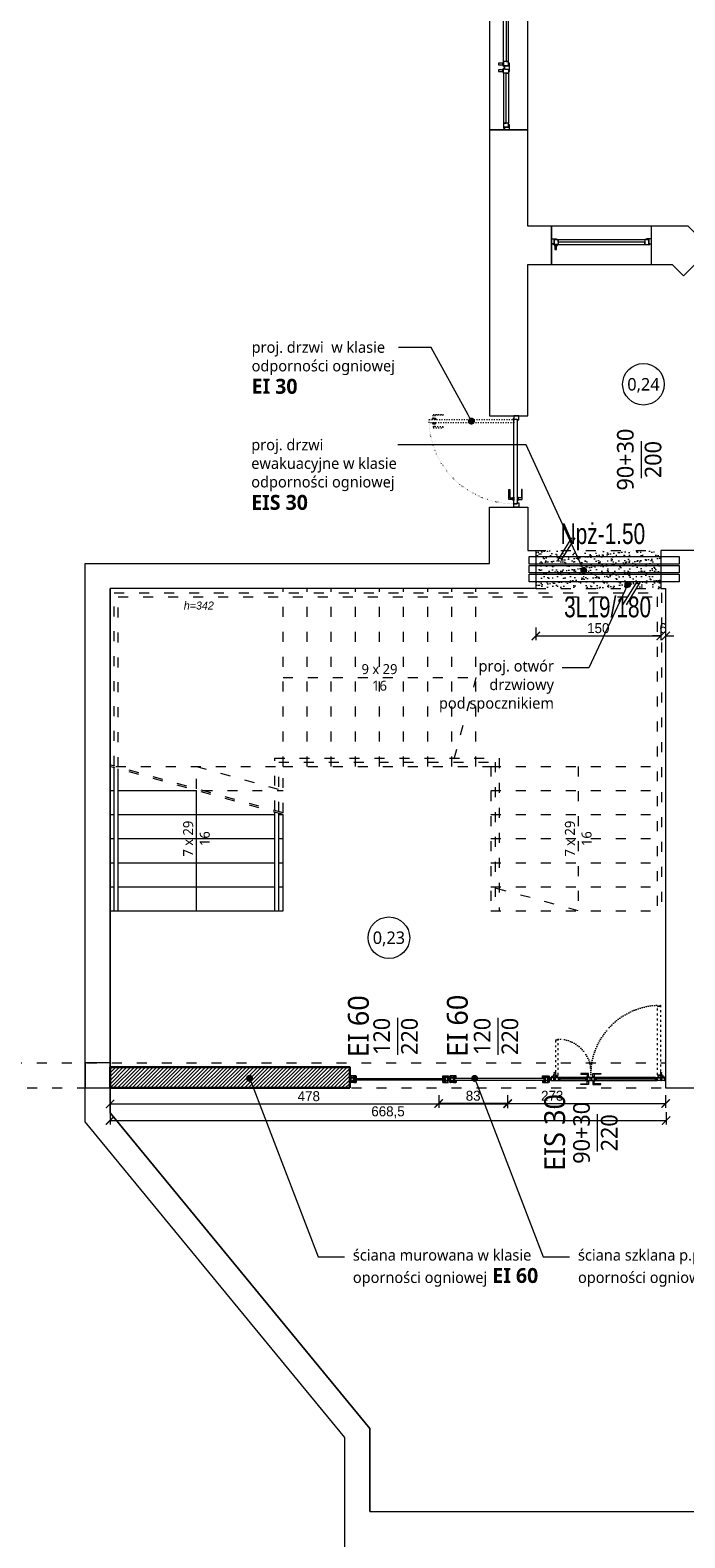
# Model space of a CAD drawing. Header units: millimetres. Extents: x -221 to 149158, y -114258 to 0.
# Tile 32 of 219: x 81674 to 82461, y -65483 to -63668. Entities that reach past the tile are written whole.
import ezdxf
from ezdxf import colors
from ezdxf.entities.mleader import LeaderData, LeaderLine
from ezdxf.enums import TextEntityAlignment as Align
from ezdxf.math import Vec2, Vec3

# ---------------------------------------------------------------- set-up
doc = ezdxf.new("R2010")
doc.units = ezdxf.units.MM
doc.linetypes.add('ACAD_ISO03W100', pattern=[30, 12, -18])
doc.linetypes.add('ACAD_ISO07W100', pattern=[3, 0, -3])
doc.layers.get('0').update_dxf_attribs({"lineweight": 0})
for name, color, linetype, lineweight in [('0.3', 3, 'Continuous', 30), ('A-stolarka.ART', 250, 'Continuous', 5), ('OPIS', 4, 'Continuous', 9), ('opis..KF', 250, 'Continuous', 15), ('stolarka_arch', 250, 'Continuous', 5), ('wymiar..KF', 12, 'Continuous', 5), ('zmiany..KF', 240, 'Continuous', 9), ('ściana pro..KF', 222, 'Continuous', 30), ('ściany ist..KF', 61, 'Continuous', 5)]:
    doc.layers.add(name, color=color, linetype=linetype, lineweight=lineweight)
doc.layers.add('A-przekrycieram.ART', color=7, linetype='Continuous', lineweight=0, true_color=0xffffff)
doc.layers.add('wypełnienie 2', color=7, linetype='Continuous', lineweight=0, true_color=0x363636)
doc.styles.add('ARCH', font='segoeuil.ttf')
doc.styles.add('kamil', font='GOTHIC.TTF')
doc.styles.add('tekst', font='MTCORSVA.TTF', dxfattribs={"width": 0.75})
doc.dimstyles.new('100..KF', dxfattribs={"dimtxt": 12, "dimasz": 10, "dimexe": 5, "dimexo": 5, "dimgap": 3, "dimtad": 1, "dimdec": 1, "dimrnd": 0.5, "dimtxsty": 'kamil', "dimblk": 'ARCHTICK', "dimcen": 0, "dimclrd": 256, "dimclre": 256, "dimclrt": 256, "dimadec": 0, "dimazin": 0, "dimtfac": 1, "dimtdec": 1, "dimtofl": 0, "dimtmove": 0, "dimatfit": 3, "dimfxl": 10, "dimfxlon": 1, "dimlwd": 0, "dimlwe": 0, "dimarcsym": 0})

# ---------------------------------------------------------------- blocks, each defined once
blk = doc.blocks.new('*U1048')
at = {"layer": 'stolarka_arch', "lineweight": 0}
blk.add_lwpolyline([(0, 0), (150, 0), (150, -46), (0, -46)], close=True, dxfattribs=at)
at = {"layer": 'stolarka_arch'}
for points in [[(0, -22), (6, -22), (6, -23), (3, -23), (3, -28), (0, -28)], [(3, -23), (8, -23), (8, -29), (2, -29), (2, -28), (3, -28)], [(8, -26), (68, -26), (68, -23), (8, -23)], [(8, -26), (68, -26), (68, -29), (8, -29)], [(73, -23), (68, -23), (68, -29), (74, -29), (74, -28), (73, -28)], [(73, -30), (69, -30), (69, -29), (73, -29)], [(70, -22), (80, -22), (80, -23), (77, -23), (77, -28), (73, -28), (73, -23), (70, -23)], [(72, -35), (70, -35), (70, -30), (72, -30)], [(77, -23), (82, -23), (82, -29), (76, -29), (76, -28), (77, -28)], [(81, -30), (77, -30), (77, -29), (81, -29)], [(80, -35), (78, -35), (78, -30), (80, -30)], [(142, -26), (82, -26), (82, -23), (142, -23)], [(142, -26), (82, -26), (82, -29), (142, -29)], [(147, -23), (142, -23), (142, -29), (148, -29), (148, -28), (147, -28)], [(150, -22), (144, -22), (144, -23), (147, -23), (147, -28), (150, -28)]]:
    blk.add_lwpolyline(points, close=True, dxfattribs=at)
blk = doc.blocks.new('*U650')
at = {"layer": 'stolarka_arch', "linetype": 'ACAD_ISO03W100', "lineweight": 0, "ltscale": 0.1}
for points in [[(3.5, 97), (-1.5, 97), (-1.5, 85), (-0.5, 85), (-0.5, 95), (3.5, 95)], [(3.5, 98), (3.5, 94), (4.5, 94), (4.5, 98)], [(4.5, 102), (4.5, 0), (8.5, 0), (8.5, 102)], [(9.5, 98), (9.5, 94), (8.5, 94), (8.5, 98)], [(9.5, 97), (14.5, 97), (14.5, 85), (13.5, 85), (13.5, 95), (9.5, 95)]]:
    blk.add_lwpolyline(points, close=True, dxfattribs=at)
at = {"layer": 'stolarka_arch'}
for points in [[(5, -4), (5, -6), (0, -6), (0, 0), (4, 0), (4, -4), (5, -4)], [(106, 0), (4, 0), (4, -4), (106, -4)], [(101, 1), (101, 6), (89, 6), (89, 5), (99, 5), (99, 1)], [(102, 1), (98, 1), (98, 0), (102, 0)], [(105, -4), (105, -6), (110, -6), (110, 0), (106, 0), (106, -4), (105, -4)], [(101, -5), (101, -10), (89, -10), (89, -9), (99, -9), (99, -5)], [(102, -5), (98, -5), (98, -4), (102, -4)]]:
    blk.add_lwpolyline(points, close=True, dxfattribs=at)
blk.add_circle((4, 0.5), 0.5, dxfattribs=at)
at = {"layer": 'stolarka_arch', "linetype": 'ACAD_ISO07W100', "lineweight": 0, "ltscale": 0.5}
blk.add_arc((4, 0), 102, 0, 89.6506, dxfattribs=at)
blk = doc.blocks.new('nr pom')
at = {"layer": 'opis..KF', "lineweight": 20}
blk.add_circle((0, 0), 25, dxfattribs=at)
at = {"layer": 'opis..KF', "style": 'ARCH'}
blk.add_attdef('00', text='', height=15, dxfattribs=at).set_placement((0, 0), align=Align.MIDDLE_CENTER)
blk = doc.blocks.new('_ArchTick')
at = {"color": 0, "linetype": 'ByBlock', "const_width": 0.15}
blk.add_lwpolyline([(-0.5, -0.5), (0.5, 0.5)], dxfattribs=at)
blk = doc.blocks.new('*D1231')
at = {"layer": 'Defpoints', "color": 0, "linetype": 'ByBlock', "transparency": 16777216}
for p in [(81769.6, -64941), (82247.6, -64941), (82247.6, -64960.3)]:
    blk.add_point(p, dxfattribs=at)
at = {"layer": 'wymiar..KF', "linetype": 'Continuous', "lineweight": 0, "transparency": 16777216}
for p, q in [((81769.6, -64950.3), (81769.6, -64965.3)), ((81769.6, -64960.3), (82247.6, -64960.3)), ((82247.6, -64950.3), (82247.6, -64965.3))]:
    blk.add_line(p, q, dxfattribs=at)
at = {"layer": 'wymiar..KF', "linetype": 'ByBlock', "lineweight": 0, "transparency": 16777216, "xscale": 10, "yscale": 10, "zscale": 10, "rotation": 180}
blk.add_blockref('_ArchTick', (81769.6, -64960.3), dxfattribs=at)
at = {"layer": 'wymiar..KF', "linetype": 'ByBlock', "lineweight": 0, "transparency": 16777216, "xscale": 10, "yscale": 10, "zscale": 10}
blk.add_blockref('_ArchTick', (82247.6, -64960.3), dxfattribs=at)
at = {"layer": 'wymiar..KF', "linetype": 'ByBlock', "lineweight": 40, "transparency": 16777216, "insert": (82008.6, -64951), "char_height": 12, "attachment_point": 5, "style": 'kamil'}
blk.add_mtext('478', dxfattribs=at)
blk = doc.blocks.new('*D1232')
at = {"layer": 'Defpoints', "color": 0, "linetype": 'ByBlock', "transparency": 16777216}
for p in [(82164.7, -64939), (82247.6, -64941), (82164.7, -64959.8)]:
    blk.add_point(p, dxfattribs=at)
at = {"layer": 'wymiar..KF', "linetype": 'Continuous', "lineweight": 0, "transparency": 16777216}
for p, q in [((82164.7, -64949.8), (82164.7, -64964.8)), ((82247.6, -64959.8), (82164.7, -64959.8)), ((82247.6, -64949.8), (82247.6, -64964.8))]:
    blk.add_line(p, q, dxfattribs=at)
at = {"layer": 'wymiar..KF', "linetype": 'ByBlock', "lineweight": 0, "transparency": 16777216, "xscale": 10, "yscale": 10, "zscale": 10, "rotation": 180}
blk.add_blockref('_ArchTick', (82164.7, -64959.8), dxfattribs=at)
at = {"layer": 'wymiar..KF', "linetype": 'ByBlock', "lineweight": 0, "transparency": 16777216, "xscale": 10, "yscale": 10, "zscale": 10}
blk.add_blockref('_ArchTick', (82247.6, -64959.8), dxfattribs=at)
at = {"layer": 'wymiar..KF', "linetype": 'ByBlock', "lineweight": 40, "transparency": 16777216, "insert": (82206.2, -64950.5), "char_height": 12, "attachment_point": 5, "style": 'kamil'}
blk.add_mtext('83', dxfattribs=at)
blk = doc.blocks.new('*D1233')
at = {"layer": 'Defpoints', "color": 0, "linetype": 'ByBlock', "transparency": 16777216}
for p in [(82164.7, -64939), (82437.6, -64941), (82437.6, -64959.8)]:
    blk.add_point(p, dxfattribs=at)
at = {"layer": 'wymiar..KF', "linetype": 'Continuous', "lineweight": 0, "transparency": 16777216}
for p, q in [((82164.7, -64949.8), (82164.7, -64964.8)), ((82164.7, -64959.8), (82437.6, -64959.8)), ((82437.6, -64949.8), (82437.6, -64964.8))]:
    blk.add_line(p, q, dxfattribs=at)
at = {"layer": 'wymiar..KF', "linetype": 'ByBlock', "lineweight": 0, "transparency": 16777216, "xscale": 10, "yscale": 10, "zscale": 10, "rotation": 180}
blk.add_blockref('_ArchTick', (82164.7, -64959.8), dxfattribs=at)
at = {"layer": 'wymiar..KF', "linetype": 'ByBlock', "lineweight": 0, "transparency": 16777216, "xscale": 10, "yscale": 10, "zscale": 10}
blk.add_blockref('_ArchTick', (82437.6, -64959.8), dxfattribs=at)
at = {"layer": 'wymiar..KF', "linetype": 'ByBlock', "lineweight": 40, "transparency": 16777216, "insert": (82301.2, -64950.5), "char_height": 12, "attachment_point": 5, "style": 'kamil'}
blk.add_mtext('273', dxfattribs=at)
blk = doc.blocks.new('*D1234')
at = {"layer": 'Defpoints', "color": 0, "linetype": 'ByBlock', "transparency": 16777216}
for p in [(81769.6, -64941), (82438.1, -64941), (82438.1, -64980.2)]:
    blk.add_point(p, dxfattribs=at)
at = {"layer": 'wymiar..KF', "linetype": 'Continuous', "lineweight": 0, "transparency": 16777216}
for p, q in [((81769.6, -64970.2), (81769.6, -64985.2)), ((81769.6, -64980.2), (82438.1, -64980.2)), ((82438.1, -64970.2), (82438.1, -64985.2))]:
    blk.add_line(p, q, dxfattribs=at)
at = {"layer": 'wymiar..KF', "linetype": 'ByBlock', "lineweight": 0, "transparency": 16777216, "xscale": 10, "yscale": 10, "zscale": 10, "rotation": 180}
blk.add_blockref('_ArchTick', (81769.6, -64980.2), dxfattribs=at)
at = {"layer": 'wymiar..KF', "linetype": 'ByBlock', "lineweight": 0, "transparency": 16777216, "xscale": 10, "yscale": 10, "zscale": 10}
blk.add_blockref('_ArchTick', (82438.1, -64980.2), dxfattribs=at)
at = {"layer": 'wymiar..KF', "linetype": 'ByBlock', "lineweight": 40, "transparency": 16777216, "insert": (82103.8, -64970.3), "char_height": 12, "attachment_point": 5, "style": 'kamil'}
blk.add_mtext('668,5', dxfattribs=at)
blk = doc.blocks.new('*U1672')
at = {"layer": 'stolarka_arch', "lineweight": 0}
blk.add_lwpolyline([(0, 0), (120, 0), (120, -46), (0, -46)], close=True, dxfattribs=at)
at = {"layer": 'stolarka_arch'}
for points in [[(0, -15), (6, -15), (6, -16), (3, -16), (3, -21), (0, -21)], [(3, -16), (8, -16), (8, -22), (2, -22), (2, -21), (3, -21)], [(8, -19), (112, -19), (112, -16), (8, -16)], [(117, -16), (112, -16), (112, -22), (118, -22), (118, -21), (117, -21)], [(120, -15), (114, -15), (114, -16), (117, -16), (117, -21), (120, -21)], [(8, -19), (112, -19), (112, -22), (8, -22)], [(117, -23), (113, -23), (113, -22), (117, -22)], [(116, -28), (114, -28), (114, -23), (116, -23)]]:
    blk.add_lwpolyline(points, close=True, dxfattribs=at)
blk = doc.blocks.new('_Dot')
at = {"color": 0, "linetype": 'ByBlock', "lineweight": -2}
blk.add_line((-0.5, 0), (-1, 0), dxfattribs=at)
at = {"color": 0, "linetype": 'ByBlock', "const_width": 0.5}
blk.add_lwpolyline([(-0.25, 0, 1), (0.25, 0, 1)], format="xyb", close=True, dxfattribs=at)
blk = doc.blocks.new('*U1668')
at = {"layer": 'A-stolarka.ART'}
for p, q in [((0, -4.5), (0, 0)), ((175, -4.5), (175, 0)), ((106.1, -1.6), (14.1, -1.6)), ((160.9, -1.6), (119.9, -1.6))]:
    blk.add_line(p, q, dxfattribs=at)
at = {"layer": 'A-stolarka.ART', "lineweight": 0}
for p, q in [((105.1, -4.5), (15.1, -4.5)), ((15.3, 0), (104.8, 0)), ((159.9, -4.5), (120.9, -4.5)), ((121.2, 0), (159.7, 0))]:
    blk.add_line(p, q, dxfattribs=at)
at = {"layer": 'A-stolarka.ART', "color": 250, "linetype": 'ACAD_ISO03W100', "lineweight": 0, "ltscale": 0.25, "true_color": 0x323232}
for points in [[(12.5, 107.8), (11.7, 107.8), (11.7, 108.7), (11.5, 108.7), (11.5, 108.3), (8.2, 108.3), (8.2, 108.8), (8.5, 108.8), (8.5, 109), (8.2, 109), (8.2, 109.6), (8.5, 109.6), (8.5, 109.8), (8, 109.8), (8, 1.9), (8.5, 1.9), (8.5, 2.1), (8.2, 2.1), (8.2, 2.8), (8.5, 2.8), (8.5, 3), (8.2, 3), (8.2, 3.5), (11.5, 3.5), (11.5, 3.1), (11.7, 3.1), (11.7, 4), (12.5, 4)], [(167, 56.3), (167, 1.9), (166.5, 1.9), (166.5, 2.1), (166.8, 2.1), (166.8, 2.8), (166.5, 2.8), (166.5, 3), (166.8, 3), (166.8, 3.5), (163.5, 3.5), (163.5, 3.1), (163.3, 3.1), (163.3, 4), (162.5, 4), (162.5, 58.4), (163, 58.4), (163, 58.2), (162.7, 58.2), (162.7, 57.6), (163, 57.6), (163, 57.4), (162.7, 57.4), (162.7, 56.8), (166, 56.8), (166, 57.2), (166.2, 57.2), (166.2, 56.3)]]:
    blk.add_lwpolyline(points, close=True, dxfattribs=at)
at = {"layer": 'A-stolarka.ART'}
for points in [[(6.5, -0.8), (5.6, -0.8), (5.6, 0), (1, 0), (1, -0.2), (1.5, -0.2), (1.5, -2), (1, -2), (1, -2.6), (1.5, -2.6), (1.5, -4.3), (1, -4.3), (1, -4.5), (7.6, -4.5), (7.6, -4), (7.4, -4), (7.4, -4.3), (6.8, -4.3), (6.8, -4), (6.6, -4), (6.6, -4.3), (6.1, -4.3), (6.1, -1), (6.5, -1)], [(15.3, 0), (6, 0), (6, -0.5), (6.2, -0.5), (6.2, -0.2), (6.8, -0.2), (6.8, -0.5), (7.1, -0.5), (7.1, -0.2), (7.6, -0.2), (7.6, -3.5), (7.2, -3.5), (7.2, -3.7), (8.1, -3.7), (8.1, -4.5), (13.2, -4.5), (13.2, -4.3), (12.8, -4.3), (12.8, -2.6), (13.2, -2.6), (13.2, -2), (12.8, -2), (12.8, -0.2), (14.3, -0.2), (14.3, -0.5), (14.5, -0.5), (14.5, -0.2), (15.1, -0.2), (15.1, -0.5), (15.3, -0.5)], [(104.8, 0), (114.1, 0), (114.1, -0.5), (113.9, -0.5), (113.9, -0.2), (113.3, -0.2), (113.3, -0.5), (113.1, -0.5), (113.1, -0.2), (112.5, -0.2), (112.5, -3.5), (112.9, -3.5), (112.9, -3.7), (112, -3.7), (112, -4.5), (106.9, -4.5), (106.9, -4.3), (107.4, -4.3), (107.4, -2.6), (106.9, -2.6), (106.9, -2), (107.4, -2), (107.4, -0.2), (105.8, -0.2), (105.8, -0.5), (105.6, -0.5), (105.6, -0.2), (105, -0.2), (105, -0.5), (104.8, -0.5)], [(121.2, 0), (121.2, -0.5), (121, -0.5), (121, -0.2), (120.4, -0.2), (120.4, -0.5), (120.2, -0.5), (120.2, -0.2), (118.6, -0.2), (118.6, -2), (119.1, -2), (119.1, -2.6), (118.6, -2.6), (118.6, -4.3), (119.1, -4.3), (119.1, -4.5), (112.5, -4.5), (112.5, -4), (112.7, -4), (112.7, -4.3), (113.3, -4.3), (113.3, -4), (113.5, -4), (113.5, -4.3), (114.1, -4.3), (114.1, -1), (113.7, -1), (113.7, -0.8), (114.6, -0.8), (114.6, 0)], [(159.7, 0), (168.9, 0), (168.9, -0.5), (168.8, -0.5), (168.8, -0.2), (168.1, -0.2), (168.1, -0.5), (167.9, -0.5), (167.9, -0.2), (167.4, -0.2), (167.4, -3.5), (167.8, -3.5), (167.8, -3.7), (166.9, -3.7), (166.9, -4.5), (161.8, -4.5), (161.8, -4.3), (162.2, -4.3), (162.2, -2.6), (161.8, -2.6), (161.8, -2), (162.2, -2), (162.2, -0.2), (160.7, -0.2), (160.7, -0.5), (160.5, -0.5), (160.5, -0.2), (159.9, -0.2), (159.9, -0.5), (159.7, -0.5)], [(168.5, -0.8), (169.4, -0.8), (169.4, 0), (174, 0), (174, -0.2), (173.5, -0.2), (173.5, -2), (174, -2), (174, -2.6), (173.5, -2.6), (173.5, -4.3), (174, -4.3), (174, -4.5), (167.4, -4.5), (167.4, -4), (167.6, -4), (167.6, -4.3), (168.1, -4.3), (168.1, -4), (168.4, -4), (168.4, -4.3), (168.9, -4.3), (168.9, -1), (168.5, -1)], [(5.9, -1), (5.4, -1), (5.4, -0.2), (1.7, -0.2), (1.7, -2.2), (1.2, -2.2), (1.2, -2.4), (1.7, -2.4), (1.7, -4.3), (5.9, -4.3)], [(12.6, -0.2), (7.8, -0.2), (7.8, -3.5), (8.3, -3.5), (8.3, -4.3), (12.6, -4.3), (12.6, -2.4), (13.1, -2.4), (13.1, -2.2), (12.6, -2.2)], [(13, -4.3), (13.2, -4.3), (13.2, -4.5), (15.1, -4.5), (15.1, -2.6), (13, -2.6), (13, -2.8), (14.9, -2.8), (14.9, -4.3), (13.4, -4.3), (13.4, -4.1), (13, -4.1)], [(106.1, -0.8), (14.1, -0.8), (14.1, -2.3), (106.1, -2.3)], [(107.1, -4.3), (106.9, -4.3), (106.9, -4.5), (105.1, -4.5), (105.1, -2.6), (107.1, -2.6), (107.1, -2.8), (105.3, -2.8), (105.3, -4.3), (106.7, -4.3), (106.7, -4.1), (107.1, -4.1)], [(107.6, -0.2), (112.3, -0.2), (112.3, -3.5), (111.8, -3.5), (111.8, -4.3), (107.6, -4.3), (107.6, -2.4), (107.1, -2.4), (107.1, -2.2), (107.6, -2.2)], [(114.3, -1), (114.8, -1), (114.8, -0.2), (118.4, -0.2), (118.4, -2.2), (118.9, -2.2), (118.9, -2.4), (118.4, -2.4), (118.4, -4.3), (114.3, -4.3)], [(118.9, -4.3), (119.1, -4.3), (119.1, -4.5), (120.9, -4.5), (120.9, -2.6), (118.9, -2.6), (118.9, -2.8), (120.8, -2.8), (120.8, -4.3), (119.3, -4.3), (119.3, -4.1), (118.9, -4.1)], [(160.9, -0.8), (119.9, -0.8), (119.9, -2.3), (160.9, -2.3)], [(162, -4.3), (161.8, -4.3), (161.8, -4.5), (159.9, -4.5), (159.9, -2.6), (162, -2.6), (162, -2.8), (160.1, -2.8), (160.1, -4.3), (161.6, -4.3), (161.6, -4.1), (162, -4.1)], [(162.4, -0.2), (167.2, -0.2), (167.2, -3.5), (166.7, -3.5), (166.7, -4.3), (162.4, -4.3), (162.4, -2.4), (161.9, -2.4), (161.9, -2.2), (162.4, -2.2)], [(169.1, -1), (169.6, -1), (169.6, -0.2), (173.3, -0.2), (173.3, -2.2), (173.8, -2.2), (173.8, -2.4), (173.3, -2.4), (173.3, -4.3), (169.1, -4.3)]]:
    blk.add_lwpolyline(points, close=True, dxfattribs=at)
at = {"layer": 'A-stolarka.ART', "lineweight": 0}
for points in [[(5.9, 0.5), (5.1, 0.5, 0.43839), (4.8, 0.3), (4.8, 0), (2.3, 0), (2.3, 0.9, -0.320305), (3, 1.9), (4.6, 2.5)], [(7.5, 2.5), (11.2, 1.8, -0.364335), (12, 0.8), (12, 0), (8.5, 0), (8.5, 0.4, 0.43839), (8.3, 0.6), (6.2, 0.5)], [(167.5, 2.5), (163.8, 1.8, 0.364335), (163, 0.8), (163, 0), (166.5, 0), (166.5, 0.4, -0.43839), (166.7, 0.6), (168.8, 0.5)], [(169.1, 0.5), (169.9, 0.5, -0.43839), (170.2, 0.3), (170.2, 0), (172.7, 0), (172.7, 0.9, 0.320305), (172, 1.9), (170.4, 2.5)]]:
    blk.add_lwpolyline(points, format="xyb", dxfattribs=at)
at = {"layer": 'A-stolarka.ART', "color": 250, "linetype": 'ACAD_ISO03W100', "lineweight": 0, "ltscale": 0.25, "true_color": 0x323232}
for points in [[(5.5, 3.4), (6.2, 7.1, -0.364335), (7.2, 7.9), (8, 7.9), (8, 4.4), (7.6, 4.4, 0.43839), (7.4, 4.2), (7.5, 2.1)], [(169.5, 3.4), (168.8, 7.1, 0.364335), (167.8, 7.9), (167, 7.9), (167, 4.4), (167.4, 4.4, -0.43839), (167.6, 4.2), (167.5, 2.1)]]:
    blk.add_lwpolyline(points, format="xyb", dxfattribs=at)
at = {"layer": 'A-stolarka.ART', "lineweight": 0}
for points in [[(110, 1), (110, 6), (98, 6), (98, 5), (108, 5), (108, 1)], [(111, 1), (107, 1), (107, 0), (111, 0)], [(115.6, 1), (119.6, 1), (119.6, 0), (115.6, 0)], [(116.6, 1), (116.6, 6), (128.6, 6), (128.6, 5), (118.6, 5), (118.6, 1)], [(110, -5.5), (110, -10.5), (98, -10.5), (98, -9.5), (108, -9.5), (108, -5.5)], [(111, -5.5), (107, -5.5), (107, -4.5), (111, -4.5)], [(115.6, -5.5), (119.6, -5.5), (119.6, -4.5), (115.6, -4.5)], [(116.6, -5.5), (116.6, -10.5), (128.6, -10.5), (128.6, -9.5), (118.6, -9.5), (118.6, -5.5)]]:
    blk.add_lwpolyline(points, close=True, dxfattribs=at)
for centre in [(6, 1.9), (168.9, 1.9)]:
    blk.add_circle(centre, 1.5, dxfattribs=at)
at = {"layer": 'A-stolarka.ART', "color": 250, "linetype": 'ACAD_ISO07W100', "lineweight": 0, "true_color": 0x323232}
for centre, radius, start, end in [((8, 4.5), 105.3, 0, 90), ((162.5, 9.2), 49.2, 90, 180)]:
    blk.add_arc(centre, radius, start, end, dxfattribs=at)
blk = doc.blocks.new('*U1669')
at = {"layer": 'A-stolarka.ART'}
for p, q in [((0, 0), (0, 8)), ((120, 0), (120, 8))]:
    blk.add_line(p, q, dxfattribs=at)
for points in [[(1.7, 5.5), (1.7, 5.7), (4.8, 5.7), (4.8, 5.5), (5, 5.5), (5, 5.7), (5.5, 5.7), (5.5, 5.9), (5, 5.9), (5, 7.8), (5.5, 7.8), (5.5, 8), (1, 8), (1, 7.8), (1.5, 7.8), (1.5, 5.9), (1, 5.9), (1, 5.7), (1.5, 5.7), (1.5, 5.5)], [(1.7, 2.5), (1.7, 2.3), (4.8, 2.3), (4.8, 2.5), (5, 2.5), (5, 2.3), (5.5, 2.3), (5.5, 2.1), (5, 2.1), (5, 0.2), (5.5, 0.2), (5.5, 0), (1, 0), (1, 0.2), (1.5, 0.2), (1.5, 2.1), (1, 2.1), (1, 2.3), (1.5, 2.3), (1.5, 2.5)], [(1.9, 5.7), (1.9, 5.3), (1.7, 5.3), (1.7, 2.7), (1.9, 2.7), (1.9, 2.3), (1.7, 2.3), (1.7, 2.5), (1.5, 2.5), (1.5, 5.5), (1.7, 5.5), (1.7, 5.7)], [(1.7, 5.9), (4.8, 5.9), (4.8, 7.8), (1.7, 7.8)], [(1.7, 2.1), (4.8, 2.1), (4.8, 0.2), (1.7, 0.2)], [(4.6, 5.7), (4.6, 5.3), (4.8, 5.3), (4.8, 2.7), (4.6, 2.7), (4.6, 2.3), (4.8, 2.3), (4.8, 2.5), (5, 2.5), (5, 5.5), (4.8, 5.5), (4.8, 5.7)], [(5, 6.1), (5, 5.9), (7, 5.9), (7, 5.5), (8, 5.5), (8, 8), (5.5, 8), (5.5, 7.7), (5, 7.7), (5, 7.5), (5.7, 7.5), (5.7, 7.8), (7.8, 7.8), (7.8, 5.7), (7.2, 5.7), (7.2, 6.1)], [(5, 1.9), (5, 2.1), (7, 2.1), (7, 2.5), (8, 2.5), (8, 0), (5.5, 0), (5.5, 0.3), (5, 0.3), (5, 0.5), (5.7, 0.5), (5.7, 0.2), (7.8, 0.2), (7.8, 2.3), (7.2, 2.3), (7.2, 1.9)], [(6, 5), (114, 5), (114, 3), (6, 3)], [(115, 6.1), (115, 5.9), (113, 5.9), (113, 5.5), (112, 5.5), (112, 8), (114.5, 8), (114.5, 7.7), (115, 7.7), (115, 7.5), (114.3, 7.5), (114.3, 7.8), (112.2, 7.8), (112.2, 5.7), (112.8, 5.7), (112.8, 6.1)], [(115, 1.9), (115, 2.1), (113, 2.1), (113, 2.5), (112, 2.5), (112, 0), (114.5, 0), (114.5, 0.3), (115, 0.3), (115, 0.5), (114.3, 0.5), (114.3, 0.2), (112.2, 0.2), (112.2, 2.3), (112.8, 2.3), (112.8, 1.9)], [(118.3, 5.5), (118.3, 5.7), (115.2, 5.7), (115.2, 5.5), (115, 5.5), (115, 5.7), (114.5, 5.7), (114.5, 5.9), (115, 5.9), (115, 7.8), (114.5, 7.8), (114.5, 8), (119, 8), (119, 7.8), (118.5, 7.8), (118.5, 5.9), (119, 5.9), (119, 5.7), (118.5, 5.7), (118.5, 5.5)], [(118.3, 2.5), (118.3, 2.3), (115.2, 2.3), (115.2, 2.5), (115, 2.5), (115, 2.3), (114.5, 2.3), (114.5, 2.1), (115, 2.1), (115, 0.2), (114.5, 0.2), (114.5, 0), (119, 0), (119, 0.2), (118.5, 0.2), (118.5, 2.1), (119, 2.1), (119, 2.3), (118.5, 2.3), (118.5, 2.5)], [(115.4, 5.7), (115.4, 5.3), (115.2, 5.3), (115.2, 2.7), (115.4, 2.7), (115.4, 2.3), (115.2, 2.3), (115.2, 2.5), (115, 2.5), (115, 5.5), (115.2, 5.5), (115.2, 5.7)], [(118.3, 5.9), (115.2, 5.9), (115.2, 7.8), (118.3, 7.8)], [(118.3, 2.1), (115.2, 2.1), (115.2, 0.2), (118.3, 0.2)], [(118.1, 5.7), (118.1, 5.3), (118.3, 5.3), (118.3, 2.7), (118.1, 2.7), (118.1, 2.3), (118.3, 2.3), (118.3, 2.5), (118.5, 2.5), (118.5, 5.5), (118.3, 5.5), (118.3, 5.7)]]:
    blk.add_lwpolyline(points, close=True, dxfattribs=at)
blk = doc.blocks.new('*U1674')
at = {"layer": 'A-przekrycieram.ART'}
h = blk.add_hatch(color=256, dxfattribs=at)
h.dxf.hatch_style = 1
h.paths.add_polyline_path([(0, 4200), (5940, 4200), (5940, 0), (0, 0)])
h.paths.add_polyline_path([(200, 4100), (5840, 4100), (5840, 100), (200, 100)], flags=16)
blk = doc.blocks.new('*D1711')
at = {"layer": 'Defpoints', "color": 0, "linetype": 'ByBlock', "transparency": 16777216}
for p in [(82281.6, -64340), (82431.6, -64340), (82431.6, -64397)]:
    blk.add_point(p, dxfattribs=at)
at = {"layer": 'OPIS', "linetype": 'Continuous', "lineweight": 0, "transparency": 16777216}
for p, q in [((82281.6, -64387), (82281.6, -64402)), ((82281.6, -64397), (82431.6, -64397)), ((82431.6, -64387), (82431.6, -64402))]:
    blk.add_line(p, q, dxfattribs=at)
at = {"layer": 'OPIS', "linetype": 'ByBlock', "lineweight": 0, "transparency": 16777216, "xscale": 10, "yscale": 10, "zscale": 10, "rotation": 180}
blk.add_blockref('_ArchTick', (82281.6, -64397), dxfattribs=at)
at = {"layer": 'OPIS', "linetype": 'ByBlock', "lineweight": 0, "transparency": 16777216, "xscale": 10, "yscale": 10, "zscale": 10}
blk.add_blockref('_ArchTick', (82431.6, -64397), dxfattribs=at)
at = {"layer": 'OPIS', "linetype": 'ByBlock', "transparency": 16777216, "insert": (82356.6, -64387.7), "char_height": 12, "attachment_point": 5, "style": 'kamil'}
blk.add_mtext('150', dxfattribs=at)
blk = doc.blocks.new('*D1712')
at = {"layer": 'Defpoints', "color": 0, "linetype": 'ByBlock', "transparency": 16777216}
for p in [(82431.6, -64387), (82437.6, -64387), (82437.6, -64397)]:
    blk.add_point(p, dxfattribs=at)
at = {"layer": 'OPIS', "linetype": 'Continuous', "lineweight": 0, "transparency": 16777216}
for p, q in [((82431.6, -64397), (82421.6, -64397)), ((82431.6, -64392), (82431.6, -64402)), ((82437.6, -64392), (82437.6, -64402)), ((82437.6, -64397), (82447.6, -64397))]:
    blk.add_line(p, q, dxfattribs=at)
at = {"layer": 'OPIS', "linetype": 'ByBlock', "lineweight": 0, "transparency": 16777216, "xscale": 10, "yscale": 10, "zscale": 10}
blk.add_blockref('_ArchTick', (82431.6, -64397), dxfattribs=at)
at = {"layer": 'OPIS', "linetype": 'ByBlock', "lineweight": 0, "transparency": 16777216, "xscale": 10, "yscale": 10, "zscale": 10, "rotation": 180}
blk.add_blockref('_ArchTick', (82437.6, -64397), dxfattribs=at)
at = {"layer": 'OPIS', "linetype": 'ByBlock', "transparency": 16777216, "insert": (82434.6, -64387.7), "char_height": 12, "attachment_point": 5, "style": 'kamil'}
blk.add_mtext('6', dxfattribs=at)

msp = doc.modelspace()

# ---------------------------------------------------------------- hatches: boundary and pattern name
at = {"layer": 'wypełnienie 2', "linetype": 'ByBlock'}
h = msp.add_hatch(dxfattribs=at)
h.set_pattern_fill('ANSI31', color=256)
h.paths.add_polyline_path([(82057.71, -64940.99), (81769.57, -64940.99), (81769.57, -64915.99), (82057.71, -64915.99)])
at = {"layer": 'zmiany..KF', "linetype": 'ACAD_ISO03W100', "lineweight": 0, "ltscale": 0.1}
h = msp.add_hatch(dxfattribs=at)
h.set_pattern_fill('AR-SAND', color=256, scale=0.2)
h.paths.add_polyline_path([(82281.62, -64339.99), (82431.62, -64339.99), (82431.62, -64293.99), (82281.62, -64293.99)])

# ---------------------------------------------------------------- linework, layer by layer
at = {"linetype": 'ACAD_ISO03W100'}
for p, q in [((81977.57, -64609.99), (81769.49, -64551.99)), ((81977.57, -64611.99), (81769.49, -64553.99)), ((81291.73, -64910.99), (82437.57, -64910.99)), ((81370.01, -64940.99), (82437.57, -64940.99))]:
    msp.add_line(p, q, dxfattribs=at)
for points in [[(81774.57, -64553.41), (81774.57, -64344.99), (82432.57, -64344.99), (82432.57, -64727.99)], [(81977.57, -64553.99), (81977.57, -64339.99)], [(82006.57, -64553.99), (82006.57, -64339.99)], [(82035.57, -64553.99), (82035.57, -64339.99)], [(82064.57, -64553.99), (82064.57, -64339.99)], [(82093.57, -64553.99), (82093.57, -64339.99)], [(82122.57, -64553.99), (82122.57, -64339.99)], [(82151.57, -64553.99), (82151.57, -64339.99)], [(82180.57, -64553.99), (82180.57, -64339.99)], [(82209.57, -64553.99), (82209.57, -64339.99)], [(81779.57, -64554.8), (81779.57, -64349.99), (82427.57, -64349.99), (82427.57, -64727.99)], [(81977.57, -64446.99), (82209.57, -64446.99), (82180.57, -64553.99)], [(81967.57, -64607.21), (81967.57, -64543.99), (82237.57, -64543.99), (82237.57, -64727.99)], [(81776.66, -64553.99), (81977.57, -64553.99)], [(81873.57, -64581.01), (81873.57, -64553.99), (81977.57, -64582.99)], [(81972.57, -64608.6), (81972.57, -64548.99), (82232.57, -64548.99), (82232.57, -64727.99)], [(81977.57, -64609.99), (81977.57, -64553.99), (82227.57, -64553.99), (82227.57, -64727.99)], [(82227.57, -64553.99), (82437.57, -64553.99)], [(82332.57, -64553.99), (82332.57, -64727.99), (82227.57, -64698.99)], [(81880.7, -64582.99), (81977.57, -64582.99)], [(82227.57, -64582.99), (82437.57, -64582.99)], [(82227.57, -64611.99), (82437.57, -64611.99)], [(82227.57, -64640.99), (82437.57, -64640.99)], [(82227.57, -64669.99), (82437.57, -64669.99)], [(82227.57, -64698.99), (82437.57, -64698.99)], [(82227.57, -64727.99), (82437.57, -64727.99)]]:
    msp.add_lwpolyline(points, dxfattribs=at)
for points in [[(81774.57, -64727.99), (81774.57, -64555.41)], [(81779.57, -64727.99), (81779.57, -64556.8)], [(81769.57, -64582.99), (81774.57, -64582.99)], [(81779.57, -64582.99), (81873.53, -64582.99)], [(81873.57, -64727.99), (81873.57, -64583.01)], [(81769.57, -64611.99), (81774.57, -64611.99)], [(81779.57, -64611.99), (81967.57, -64611.99)], [(81967.57, -64727.99), (81967.57, -64609.21)], [(81972.57, -64727.99), (81972.57, -64610.6)], [(81972.57, -64611.99), (81977.57, -64611.99)], [(81977.57, -64727.99), (81977.57, -64611.99)], [(81769.57, -64640.99), (81774.57, -64640.99)], [(81779.57, -64640.99), (81967.57, -64640.99)], [(81972.57, -64640.99), (81977.57, -64640.99)], [(81769.57, -64669.99), (81774.57, -64669.99)], [(81779.57, -64669.99), (81967.57, -64669.99)], [(81972.57, -64669.99), (81977.57, -64669.99)], [(81769.57, -64698.99), (81774.57, -64698.99)], [(81779.57, -64698.99), (81967.57, -64698.99)], [(81972.57, -64698.99), (81977.57, -64698.99)], [(81769.57, -64727.99), (81977.57, -64727.99)]]:
    msp.add_lwpolyline(points)
at = {"layer": 'A-stolarka.ART'}
msp.add_lwpolyline([(82298.64, -64932.08), (82297.57, -64932.08), (82297.57, -64928.51), (82298.64, -64928.51)], close=True, dxfattribs=at)
at = {"layer": 'OPIS', "linetype": 'ByBlock'}
for points in [[(82453.68, -64301.5), (82453.68, -64310.5), (82273.68, -64310.5), (82273.68, -64301.5)], [(82453.68, -64312.22), (82453.68, -64321.22), (82273.68, -64321.22), (82273.68, -64312.22)], [(82453.68, -64322.81), (82453.68, -64331.81), (82273.68, -64331.81), (82273.68, -64322.81)]]:
    msp.add_lwpolyline(points, close=True, dxfattribs=at)
at = {"layer": 'zmiany..KF', "linetype": 'ByBlock'}
for p, q in [((82324.48, -64278.82), (82307.4, -64306.25)), ((82328.54, -64278.82), (82311.46, -64306.25)), ((82402.95, -64332.03), (82385.86, -64359.46)), ((82407.01, -64332.03), (82389.92, -64359.46))]:
    msp.add_line(p, q, dxfattribs=at)
at = {"layer": 'zmiany..KF', "linetype": 'ACAD_ISO03W100'}
for p, q in [((82281.62, -64293.99), (82431.62, -64293.99)), ((82281.62, -64339.99), (82431.62, -64339.99))]:
    msp.add_line(p, q, dxfattribs=at)
at = {"layer": 'ściana pro..KF', "linetype": 'ByBlock'}
msp.add_lwpolyline([(82057.71, -64940.99), (81769.57, -64940.99), (81769.57, -64915.99), (82057.71, -64915.99)], close=True, dxfattribs=at)
at = {"layer": 'ściany ist..KF', "linetype": 'ByBlock'}
for p, q in [((82300.41, -63949.9), (82300.41, -63903.9)), ((82420.41, -63949.9), (82420.41, -63903.9))]:
    msp.add_line(p, q, dxfattribs=at)
for points in [[(82300.41, -63903.9), (82271.73, -63903.9), (82271.73, -63787.78), (82225.73, -63787.78), (82225.73, -64131.91)], [(82420.41, -63949.9), (82445.56, -63949.9), (82458.91, -63963.39), (82491.61, -63931.04), (82464.75, -63903.9), (82420.41, -63903.9)], [(82225.73, -64131.91), (82271.73, -64131.91), (82271.73, -63949.9), (82300.41, -63949.9)], [(82052.04, -66073.02), (82052.04, -65361.75), (81739.57, -64981.84), (81739.57, -64339.99), (81739.57, -64339.99), (81739.57, -64309.99), (82225.73, -64309.99), (82225.73, -64241.91), (82271.73, -64241.91), (82271.73, -64293.99), (82281.62, -64293.99), (82281.62, -64339.99), (81769.57, -64339.99), (81769.57, -64971.09), (82082.04, -65350.99), (82082.04, -65450.99), (82642.37, -65450.99), (82642.37, -65492)], [(82482.54, -64293.99), (82431.62, -64293.99), (82431.62, -64339.99), (82437.57, -64339.99), (82437.57, -64940.99), (83934.33, -64940.99)], [(82052.04, -65450.99), (82052.04, -65361.75), (81739.57, -64981.84), (81739.57, -64339.99)], [(82082.04, -65450.99), (82082.04, -65350.99), (81769.57, -64971.09), (81769.57, -64339.99)]]:
    msp.add_lwpolyline(points, dxfattribs=at)
msp.add_lwpolyline([(81739.57, -64940.99), (81769.57, -64940.99), (81769.57, -64910.99), (81739.57, -64910.99)], close=True, dxfattribs=at)

# ---------------------------------------------------------------- block references
at = {"xscale": 2, "yscale": 2, "zscale": 2}
msp.add_blockref('*U1674', (79788.68, -67503.22), dxfattribs=at)
at = {"layer": 'A-stolarka.ART', "xscale": -0.7938810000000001, "yscale": 0.7938810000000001, "zscale": 0.7938810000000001}
msp.add_blockref('*U1668', (82437.57, -64928.51), dxfattribs=at)
at = {"layer": 'A-stolarka.ART', "rotation": 180}
msp.add_blockref('*U1669', (82177.57, -64926.5), dxfattribs=at)
at = {"layer": 'A-stolarka.ART', "xscale": -1, "rotation": 180}
msp.add_blockref('*U1669', (82177.57, -64926.5), dxfattribs=at)
at = {"layer": 'opis..KF', "color": 30}
for p, values in [((82410.87, -64094.11), {'00': '0,24'}), ((82104.87, -64760.22), {'00': '0,23'})]:
    msp.add_blockref('nr pom', p, dxfattribs=at).add_auto_attribs(values)
at = {"layer": 'stolarka_arch', "color": 5, "xscale": -1}
for name, p, rotation in [('*U1048', (82271.73, -63787.78), 269.9999891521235), ('*U650', (82255.12, -64131.91), 90)]:
    msp.add_blockref(name, p, dxfattribs=dict(at, rotation=rotation))
at = {"layer": 'stolarka_arch', "xscale": -1}
msp.add_blockref('*U1672', (82420.41, -63903.9), dxfattribs=at)

# ---------------------------------------------------------------- texts
at = {"char_height": 25, "width": 216.4197, "attachment_point": 7, "rotation": 90, "style": 'ARCH'}
for s, insert in [('\\A1; EI 60', (82081.04, -64912.76)), ('\\A1; EI 60', (82199.99, -64912.14)), ('\\A1; EIS 30', (82316.97, -65049.57))]:
    msp.add_mtext(s, dxfattribs=dict(at, insert=insert))
at = {"layer": '0.3', "char_height": 25, "attachment_point": 2, "style": 'tekst'}
for s, insert in [('Npż-1.50', (82362.13, -64261.44)), ('3L19/180', (82367.81, -64349.58))]:
    msp.add_mtext_dynamic_manual_height_columns(s, width=91.8809, gutter_width=12.5, heights=[0], dxfattribs=dict(at, insert=insert))
at = {"layer": 'opis..KF', "attachment_point": 5, "style": 'ARCH'}
for s, width, insert, char_height in [('{\\fCentury Gothic|b0|i1|c238|p34;h=342}', 156.7001, (81876.33, -64360.48), 9.6), ('9 x 29 16', 51.5709, (82093.57, -64446.99), 12)]:
    msp.add_mtext_dynamic_manual_height_columns(s, width=width, gutter_width=70, heights=[0], dxfattribs=dict(at, insert=insert, char_height=char_height))
at = {"layer": 'opis..KF', "char_height": 12, "attachment_point": 5, "rotation": 90, "style": 'ARCH'}
for insert in [(81873.57, -64640.99), (82332.57, -64640.99)]:
    msp.add_mtext_dynamic_manual_height_columns('7 x 29 16', width=51.5709, gutter_width=70, heights=[0], dxfattribs=dict(at, insert=insert))
at = {"layer": 'stolarka_arch', "char_height": 20, "width": 398.9172, "attachment_point": 5, "rotation": 90, "style": 'ARCH'}
for s, insert in [('\\A1;90+30\\P{\\O200}', (82405.88, -64184.78)), ('\\A1;120\\P{\\O220}', (82112.96, -64879)), ('\\A1;120\\P{\\O220}', (82233.74, -64879)), ('\\A1;90+30\\P{\\O220}', (82353.2, -64995.06))]:
    msp.add_mtext(s, dxfattribs=dict(at, insert=insert))

# ---------------------------------------------------------------- dimensions: what is measured, and where the dimension line sits
at = {"layer": 'OPIS', "linetype": 'ByBlock'}
dim = msp.add_linear_dim(base=(82431.62, -64396.99), p1=(82281.62, -64339.99), p2=(82431.62, -64339.99), dimstyle='100..KF', dxfattribs=at)
dim.commit()
dim.dimension.update_dxf_attribs({"geometry": '*D1711', "text_midpoint": (82356.62, -64387.68)})
dim = msp.add_linear_dim(base=(82437.5699, -64396.9996), p1=(82431.6233, -64386.9864), p2=(82437.5699, -64386.9864), dimstyle='100..KF', dxfattribs=at)
dim.commit()
dim.dimension.update_dxf_attribs({"geometry": '*D1712', "text_midpoint": (82434.5966, -64396.9996), "dimtype": 160})
at = {"layer": 'wymiar..KF', "linetype": 'ByBlock', "lineweight": 40}
for base, p2, picture, middle in [((82247.57, -64960.3), (82247.57, -64940.99), '*D1231', (82008.57, -64951)), ((82438.07, -64980.19), (82438.07, -64940.99), '*D1234', (82103.82, -64970.33))]:
    dim = msp.add_linear_dim(base=base, p1=(81769.57, -64940.99), p2=p2, dimstyle='100..KF', dxfattribs=at)
    dim.commit()
    dim.dimension.update_dxf_attribs({"geometry": picture, "text_midpoint": middle})
for base, p1, p2, picture, middle in [((82164.75, -64959.8), (82247.57, -64940.99), (82164.75, -64938.98), '*D1232', (82206.16, -64950.5)), ((82437.57, -64959.8), (82164.75, -64938.98), (82437.57, -64940.99), '*D1233', (82301.16, -64950.5))]:
    dim = msp.add_linear_dim(base=base, p1=p1, p2=p2, dimstyle='100..KF', override={"dimtmove": 1}, dxfattribs=at)
    dim.commit()
    dim.dimension.update_dxf_attribs({"geometry": picture, "text_midpoint": middle})

# ---------------------------------------------------------------- leaders
at = {"layer": 'opis..KF', "lineweight": 9}
ml = msp.add_multileader_mtext('Standard', dxfattribs=at)
ml.set_content('proj. drzwi  w klasie odporności ogniowej {\\fSegoe UI Light|b1|i0|c238|p34;\\H1.34164x;EI 30}', color=256, style='ARCH')
ml.set_leader_properties(color=256, linetype='ByLayer', lineweight=-1)
ml.set_arrow_properties(name='DOT')
ml.build(insert=Vec2(0, 0))
ml.multileader.update_dxf_attribs({"dogleg_length": 31.74, "arrow_head_size": 8.39})
ctx = ml.context
ctx.base_point, ctx.char_height, ctx.arrow_head_size, ctx.landing_gap_size, ctx.plane_origin = Vec3(81929.77, -64049.69), 13.4164, 8.39, 10.06, Vec3(80930.27, -64171.77)
notes = []
notes.append((ctx, [(0, (1, 1, 0), (82155.53, -64049.69), (-1, 0), 39.32, [(0, [(82204.12, -64138.41)], 0, [])])]))
ctx.mtext.insert, ctx.mtext.width, ctx.mtext.flow_direction = Vec3(81939.83, -64042.82), 177.6182, 5
ml = msp.add_multileader_mtext('Standard', dxfattribs=at)
ml.set_content('proj. drzwi  ewakuacyjne w klasie odporności ogniowej {\\fSegoe UI Light|b1|i0|c238|p34;\\H1.34164x;EIS 30}', color=256, style='ARCH')
ml.set_leader_properties(color=256, linetype='ByLayer', lineweight=-1)
ml.set_arrow_properties(name='DOT')
ml.build(insert=Vec2(0, 0))
ml.multileader.update_dxf_attribs({"dogleg_length": 31.74, "arrow_head_size": 8.39})
ctx = ml.context
ctx.base_point, ctx.char_height, ctx.arrow_head_size, ctx.landing_gap_size, ctx.plane_origin = Vec3(81929.34, -64167.01), 13.41641, 8.39, 10.06, Vec3(81005.53, -64262.39)
notes.append((ctx, [(0, (1, 1, 0), (82269.92, -64167.01), (-1, 0), 154.14, [(0, [(82339.09, -64318.13)], 0, [])])]))
ctx.mtext.insert, ctx.mtext.width, ctx.mtext.flow_direction = Vec3(81939.41, -64160.15), 177.6182, 5
ml = msp.add_multileader_mtext('Standard', dxfattribs=at)
ml.set_content('proj. otwór drzwiowy\\Ppod spocznikiem', color=256, style='ARCH')
ml.set_leader_properties(color=256, linetype='ByLayer', lineweight=-1)
ml.set_arrow_properties(name='DOT')
ml.build(insert=Vec2(0, 0))
ml.multileader.update_dxf_attribs({"dogleg_length": 31.74, "arrow_head_size": 8.39})
ctx = ml.context
ctx.base_point, ctx.char_height, ctx.arrow_head_size, ctx.landing_gap_size, ctx.plane_origin = Vec3(82160.29, -64435.34), 13.4164, 8.39, 10.06, Vec3(81567.19, -64385.31)
ctx.text_align_type = 2
notes.append((ctx, [(0, (1, 1, 0), (82345.1, -64435.34), (-1, 0), 31.74, [(0, [(82391.97, -64335)], 0, [])])]))
ctx.mtext.insert, ctx.mtext.width, ctx.mtext.alignment, ctx.mtext.flow_direction = Vec3(82303.29, -64426.43), 156.2211, 3, 5
ml = msp.add_multileader_mtext('Standard', dxfattribs=at)
ml.set_content('ściana murowana w klasie \\Poporności ogniowej{\\fSegoe UI Light|b1|i0|c238|p34;\\H1.34164x; EI 60 }', color=256, style='ARCH')
ml.set_leader_properties(color=256, linetype='ByLayer', lineweight=-1)
ml.set_arrow_properties(name='DOT')
ml.build(insert=Vec2(0, 0))
ml.multileader.update_dxf_attribs({"dogleg_length": 31.74, "arrow_head_size": 8.39})
ctx = ml.context
ctx.base_point, ctx.char_height, ctx.arrow_head_size, ctx.landing_gap_size, ctx.plane_origin = Vec3(82051.51, -65144.37), 13.4164, 8.39, 10.06, Vec3(83372.38, -65235.46)
notes.append((ctx, [(0, (1, 1, 0), (82019.77, -65144.37), (1, 0), 31.74, [(0, [(81937.32, -64929.5)], 0, [])])]))
ctx.mtext.insert, ctx.mtext.flow_direction = Vec3(82061.57, -65135.41), 5
ml = msp.add_multileader_mtext('Standard', dxfattribs=at)
ml.set_content('ściana szklana p.poż w klasie \\Poporności ogniowej {\\fSegoe UI Light|b1|i0|c238|p34;\\H1.34164x;EI 60 }', color=256, style='ARCH')
ml.set_leader_properties(color=256, linetype='ByLayer', lineweight=-1)
ml.set_arrow_properties(name='DOT')
ml.build(insert=Vec2(0, 0))
ml.multileader.update_dxf_attribs({"dogleg_length": 31.74, "arrow_head_size": 8.39})
ctx = ml.context
ctx.base_point, ctx.char_height, ctx.arrow_head_size, ctx.landing_gap_size, ctx.plane_origin = Vec3(82322.15, -65144.37), 13.4164, 8.39, 10.06, Vec3(83643.02, -65235.46)
notes.append((ctx, [(0, (1, 1, 0), (82290.41, -65144.37), (1, 0), 31.74, [(0, [(82207.96, -64929.5)], 0, [])])]))
ctx.mtext.insert, ctx.mtext.flow_direction = Vec3(82332.21, -65135.41), 5
for ctx, leaders in notes:
    for number, flags, end, landing, length, lines in leaders:
        leader = LeaderData()
        leader.index, (leader.has_last_leader_line, leader.has_dogleg_vector, leader.attachment_direction) = number, flags
        leader.last_leader_point, leader.dogleg_vector, leader.dogleg_length = Vec3(end), Vec3(landing), length
        for number, points, colour, breaks in lines:
            line = LeaderLine()
            line.index, line.vertices, line.color, line.breaks = number, Vec3.list(points), colors.encode_raw_color(colour), breaks
            leader.lines.append(line)
        ctx.leaders.append(leader)

doc.saveas('drawing.dxf')
